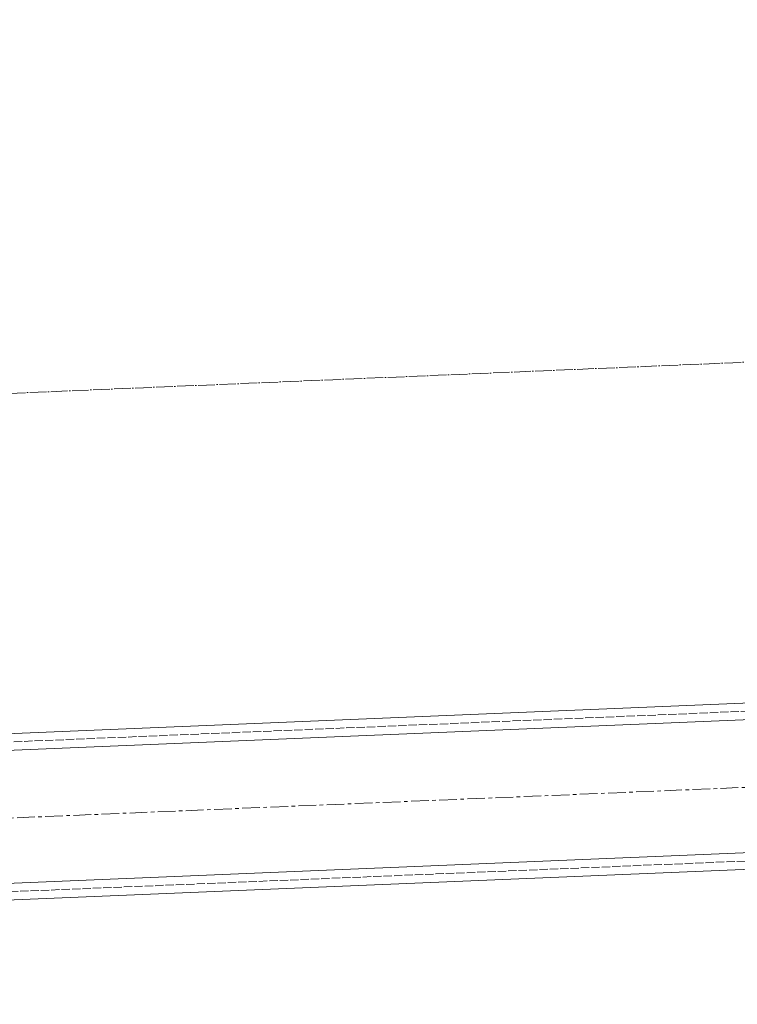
# Model space of a CAD drawing. Header units: millimetres. Extents: x -15129 to 9171, y -18789 to 5877.
# Tile 169 of 256: x -11549 to -11290, y -3366 to -3011. Entities that reach past the tile are written whole.
import ezdxf

# ---------------------------------------------------------------- set-up
doc = ezdxf.new("R2010")
doc.units = ezdxf.units.MM
for name, pattern in [('ACAD_ISO02W100', [15, 12, -3]), ('ACAD_ISO04W100', [30, 24, -3, 0, -3]), ('CENTER', [50.8, 31.75, -6.35, 6.35, -6.35])]:
    doc.linetypes.add(name, pattern=pattern)
doc.layers.add('AS_Belki', color=145, linetype='Continuous')
doc.layers.add('AS_Siatki', color=72, linetype='Continuous')

msp = doc.modelspace()

# ---------------------------------------------------------------- linework, layer by layer
at = {"color": 5, "linetype": 'CENTER', "lineweight": 13, "ltscale": 0.2}
msp.add_line((-13164.01, -3365.87, 76020), (-9786.31, -3224.99, 38010), dxfattribs=at)
at = {"layer": 'AS_Belki', "color": 145, "linetype": 'Continuous', "lineweight": 13, "ltscale": 0.25}
for p, q in [((-11944.7, -3284.56), (-9966.5, -3202.05)), ((-11950.44, -3290.8), (-9882.49, -3204.55)), ((-11948.44, -3338.76), (-9880.49, -3252.51)), ((-11868.2, -3341.42), (-9886.23, -3258.76))]:
    msp.add_line(p, q, dxfattribs=at)
at = {"layer": 'AS_Belki', "color": 84, "linetype": 'ACAD_ISO02W100', "lineweight": 13, "ltscale": 0.25}
for p, q in [((-11944.57, -3287.56), (-9888.61, -3201.81)), ((-11942.32, -3341.51), (-9886.36, -3255.76))]:
    msp.add_line(p, q, dxfattribs=at)
at = {"layer": 'AS_Siatki', "color": 20, "linetype": 'ACAD_ISO04W100', "lineweight": 13, "ltscale": 0.25}
msp.add_line((-12175.6, -3171.88), (-430.46, -2673.89), dxfattribs=at)

doc.saveas('drawing.dxf')
